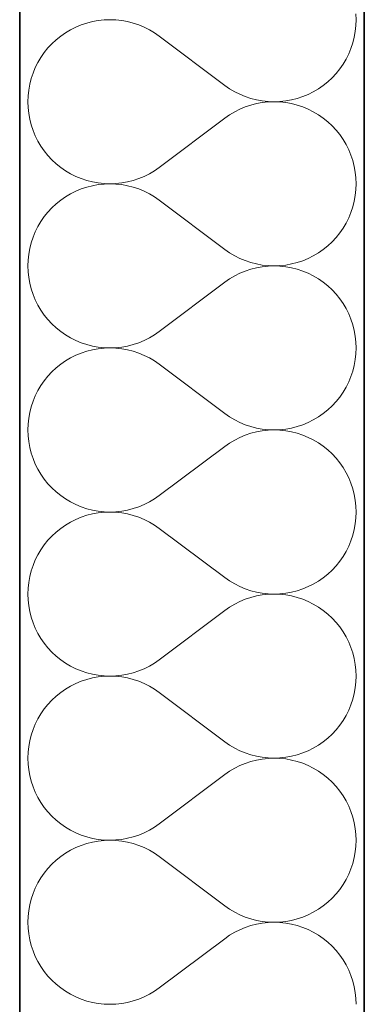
# Model space of a CAD drawing. Header units: millimetres. Extents: x -34676 to 172266, y 39940 to 476087.
# Tile 72 of 256: x 20168 to 20328, y 286065 to 286522. Entities that reach past the tile are written whole.
import ezdxf

# ---------------------------------------------------------------- set-up
doc = ezdxf.new("R2010")
doc.units = ezdxf.units.MM
doc.header["$MEASUREMENT"] = 0
for name, color, linetype in [('#podkład', 252, 'Continuous'), ('- A - ocieplenie', 7, 'Continuous'), ('Konstrukcja - Stropy', 7, 'Continuous')]:
    doc.layers.add(name, color=color, linetype=linetype)

# ---------------------------------------------------------------- blocks, each defined once
blk = doc.blocks.new('UHYGFFFF')
at = {"layer": '- A - ocieplenie', "color": 252, "linetype": 'Continuous', "lineweight": 35, "ltscale": 100}
for p, q in [((19777.48, 396062.63), (19777.47, 388486.86)), ((19937.47, 388486.86), (19937.48, 396062.63))]:
    blk.add_line(p, q, dxfattribs=at)
at = {"layer": '- A - ocieplenie', "color": 252, "linetype": 'Continuous', "lineweight": 13, "ltscale": 100}
for p, q in [((19933.67, 392661.66), (19933.57, 392664.38)), ((19806.09, 392659.26), (19803.57, 392658.22)), ((19808.67, 392660.12), (19806.09, 392659.26)), ((19811.3, 392660.79), (19808.67, 392660.12)), ((19813.98, 392661.27), (19811.3, 392660.79)), ((19816.69, 392661.56), (19813.98, 392661.27)), ((19819.41, 392661.66), (19816.69, 392661.56)), ((19822.12, 392661.56), (19819.41, 392661.66)), ((19824.83, 392661.27), (19822.12, 392661.56)), ((19827.51, 392660.78), (19824.83, 392661.27)), ((19830.14, 392660.11), (19827.51, 392660.78)), ((19832.72, 392659.25), (19830.14, 392660.11)), ((19835.23, 392658.2), (19832.72, 392659.25)), ((19933.28, 392656.24), (19933.57, 392658.94)), ((19933.57, 392658.94), (19933.67, 392661.66)), ((19796.56, 392654.07), (19794.44, 392652.36)), ((19798.8, 392655.62), (19796.56, 392654.07)), ((19801.14, 392657.01), (19798.8, 392655.62)), ((19803.57, 392658.22), (19801.14, 392657.01)), ((19837.67, 392656.98), (19835.23, 392658.2)), ((19840.01, 392655.59), (19837.67, 392656.98)), ((19842.24, 392654.04), (19840.01, 392655.59)), ((19872.71, 392631.18), (19842.24, 392654.04)), ((19932.8, 392653.56), (19933.28, 392656.24)), ((19792.45, 392650.51), (19790.6, 392648.52)), ((19794.44, 392652.36), (19792.45, 392650.51)), ((19931.26, 392648.34), (19932.12, 392650.92)), ((19932.12, 392650.92), (19932.8, 392653.56)), ((19788.89, 392646.4), (19787.34, 392644.17)), ((19790.6, 392648.52), (19788.89, 392646.4)), ((19929, 392643.39), (19930.22, 392645.83)), ((19930.22, 392645.83), (19931.26, 392648.34)), ((19785.95, 392641.83), (19784.73, 392639.4)), ((19787.34, 392644.17), (19785.95, 392641.83)), ((19926.06, 392638.82), (19927.61, 392641.06)), ((19927.61, 392641.06), (19929, 392643.39)), ((19783.69, 392636.88), (19782.83, 392634.3)), ((19784.73, 392639.4), (19783.69, 392636.88)), ((19922.5, 392634.71), (19924.36, 392636.7)), ((19924.36, 392636.7), (19926.06, 392638.82)), ((19782.16, 392631.66), (19781.67, 392628.99)), ((19782.83, 392634.3), (19782.16, 392631.66)), ((19872.71, 392631.18), (19874.95, 392629.63)), ((19916.15, 392629.6), (19918.39, 392631.15)), ((19918.39, 392631.15), (19920.51, 392632.86)), ((19920.51, 392632.86), (19922.5, 392634.71)), ((19781.67, 392628.99), (19781.38, 392626.28)), ((19874.95, 392629.63), (19877.29, 392628.24)), ((19877.29, 392628.24), (19879.72, 392627.02)), ((19879.72, 392627.02), (19882.23, 392625.98)), ((19908.87, 392625.96), (19911.38, 392627)), ((19911.38, 392627), (19913.81, 392628.22)), ((19913.81, 392628.22), (19916.15, 392629.6)), ((19781.38, 392626.28), (19781.29, 392623.56)), ((19781.29, 392623.56), (19781.38, 392620.84)), ((19882.23, 392625.98), (19884.81, 392625.11)), ((19884.81, 392622.01), (19882.23, 392621.15)), ((19884.81, 392625.11), (19887.45, 392624.44)), ((19887.45, 392622.69), (19884.81, 392622.01)), ((19887.45, 392624.44), (19890.12, 392623.96)), ((19890.12, 392623.17), (19887.45, 392622.69)), ((19890.12, 392623.96), (19892.83, 392623.66)), ((19892.83, 392623.46), (19890.12, 392623.17)), ((19892.83, 392623.66), (19895.55, 392623.56)), ((19895.55, 392623.56), (19892.83, 392623.46)), ((19895.55, 392623.56), (19898.27, 392623.66)), ((19898.27, 392623.47), (19895.55, 392623.56)), ((19898.27, 392623.66), (19900.97, 392623.95)), ((19900.97, 392623.18), (19898.27, 392623.47)), ((19900.97, 392623.95), (19903.65, 392624.43)), ((19903.65, 392622.7), (19900.97, 392623.18)), ((19903.65, 392624.43), (19906.29, 392625.1)), ((19906.29, 392622.03), (19903.65, 392622.7)), ((19906.29, 392625.1), (19908.87, 392625.96)), ((19908.87, 392621.17), (19906.29, 392622.03)), ((19781.38, 392620.84), (19781.67, 392618.14)), ((19781.67, 392618.14), (19782.16, 392615.46)), ((19874.95, 392617.5), (19872.71, 392615.94)), ((19877.29, 392618.89), (19874.95, 392617.5)), ((19879.72, 392620.11), (19877.29, 392618.89)), ((19882.23, 392621.15), (19879.72, 392620.11)), ((19911.38, 392620.13), (19908.87, 392621.17)), ((19913.81, 392618.91), (19911.38, 392620.13)), ((19916.15, 392617.52), (19913.81, 392618.91)), ((19918.39, 392615.97), (19916.15, 392617.52)), ((19782.16, 392615.46), (19782.83, 392612.83)), ((19782.83, 392612.83), (19783.69, 392610.25)), ((19872.71, 392615.94), (19842.24, 392593.09)), ((19920.51, 392614.27), (19918.39, 392615.97)), ((19922.5, 392612.41), (19920.51, 392614.27)), ((19783.69, 392610.25), (19784.73, 392607.73)), ((19924.36, 392610.42), (19922.5, 392612.41)), ((19926.06, 392608.31), (19924.36, 392610.42)), ((19927.61, 392606.07), (19926.06, 392608.31)), ((19784.73, 392607.73), (19785.95, 392605.3)), ((19785.95, 392605.3), (19787.34, 392602.96)), ((19929, 392603.73), (19927.61, 392606.07)), ((19930.22, 392601.3), (19929, 392603.73)), ((19787.34, 392602.96), (19788.89, 392600.73)), ((19788.89, 392600.73), (19790.6, 392598.61)), ((19931.26, 392598.79), (19930.22, 392601.3)), ((19790.6, 392598.61), (19792.45, 392596.62)), ((19792.45, 392596.62), (19794.44, 392594.76)), ((19794.44, 392594.76), (19796.56, 392593.06)), ((19932.12, 392596.21), (19931.26, 392598.79)), ((19932.8, 392593.57), (19932.12, 392596.21)), ((19796.56, 392593.06), (19798.8, 392591.51)), ((19798.8, 392591.51), (19801.14, 392590.12)), ((19801.14, 392590.12), (19803.57, 392588.9)), ((19835.23, 392588.92), (19837.67, 392590.14)), ((19837.67, 392590.14), (19840.01, 392591.53)), ((19840.01, 392591.53), (19842.24, 392593.09)), ((19933.28, 392590.89), (19932.8, 392593.57)), ((19933.57, 392588.19), (19933.28, 392590.89)), ((19803.57, 392588.9), (19806.09, 392587.86)), ((19806.09, 392587.86), (19808.67, 392587.01)), ((19808.67, 392587.01), (19811.3, 392586.33)), ((19811.3, 392586.33), (19813.98, 392585.85)), ((19813.98, 392585.85), (19816.69, 392585.56)), ((19816.69, 392585.37), (19813.98, 392585.08)), ((19816.69, 392585.56), (19819.41, 392585.47)), ((19819.41, 392585.47), (19816.69, 392585.37)), ((19819.41, 392585.47), (19822.12, 392585.57)), ((19822.12, 392585.37), (19819.41, 392585.47)), ((19822.12, 392585.57), (19824.83, 392585.86)), ((19824.83, 392585.08), (19822.12, 392585.37)), ((19824.83, 392585.86), (19827.51, 392586.34)), ((19827.51, 392586.34), (19830.14, 392587.02)), ((19830.14, 392587.02), (19832.72, 392587.88)), ((19832.72, 392587.88), (19835.23, 392588.92)), ((19933.67, 392585.47), (19933.57, 392588.19)), ((19933.57, 392582.75), (19933.67, 392585.47)), ((19801.14, 392580.82), (19798.8, 392579.43)), ((19803.57, 392582.03), (19801.14, 392580.82)), ((19806.09, 392583.07), (19803.57, 392582.03)), ((19808.67, 392583.93), (19806.09, 392583.07)), ((19811.3, 392584.6), (19808.67, 392583.93)), ((19813.98, 392585.08), (19811.3, 392584.6)), ((19827.51, 392584.59), (19824.83, 392585.08)), ((19830.14, 392583.92), (19827.51, 392584.59)), ((19832.72, 392583.06), (19830.14, 392583.92)), ((19835.23, 392582.01), (19832.72, 392583.06)), ((19837.67, 392580.79), (19835.23, 392582.01)), ((19840.01, 392579.4), (19837.67, 392580.79)), ((19933.28, 392580.04), (19933.57, 392582.75)), ((19794.44, 392576.17), (19792.45, 392574.32)), ((19796.56, 392577.88), (19794.44, 392576.17)), ((19798.8, 392579.43), (19796.56, 392577.88)), ((19842.24, 392577.85), (19840.01, 392579.4)), ((19872.71, 392554.99), (19842.24, 392577.85)), ((19932.12, 392574.73), (19932.8, 392577.37)), ((19932.8, 392577.37), (19933.28, 392580.04)), ((19790.6, 392572.33), (19788.89, 392570.21)), ((19792.45, 392574.32), (19790.6, 392572.33)), ((19930.22, 392569.64), (19931.26, 392572.15)), ((19931.26, 392572.15), (19932.12, 392574.73)), ((19787.34, 392567.98), (19785.95, 392565.64)), ((19788.89, 392570.21), (19787.34, 392567.98)), ((19927.61, 392564.87), (19929, 392567.2)), ((19929, 392567.2), (19930.22, 392569.64)), ((19784.73, 392563.2), (19783.69, 392560.69)), ((19785.95, 392565.64), (19784.73, 392563.2)), ((19924.36, 392560.51), (19926.06, 392562.63)), ((19926.06, 392562.63), (19927.61, 392564.87)), ((19782.83, 392558.11), (19782.16, 392555.47)), ((19783.69, 392560.69), (19782.83, 392558.11)), ((19920.51, 392556.67), (19922.5, 392558.52)), ((19922.5, 392558.52), (19924.36, 392560.51)), ((19782.16, 392555.47), (19781.67, 392552.8)), ((19872.71, 392554.99), (19874.95, 392553.44)), ((19874.95, 392553.44), (19877.29, 392552.05)), ((19913.81, 392552.02), (19916.15, 392553.41)), ((19916.15, 392553.41), (19918.39, 392554.96)), ((19918.39, 392554.96), (19920.51, 392556.67)), ((19781.38, 392550.09), (19781.29, 392547.37)), ((19781.67, 392552.8), (19781.38, 392550.09)), ((19877.29, 392552.05), (19879.72, 392550.83)), ((19879.72, 392550.83), (19882.23, 392549.79)), ((19882.23, 392549.79), (19884.81, 392548.92)), ((19884.81, 392548.92), (19887.45, 392548.25)), ((19903.65, 392548.24), (19906.29, 392548.91)), ((19906.29, 392548.91), (19908.87, 392549.77)), ((19908.87, 392549.77), (19911.38, 392550.81)), ((19911.38, 392550.81), (19913.81, 392552.02)), ((19781.29, 392547.37), (19781.38, 392544.65)), ((19781.38, 392544.65), (19781.67, 392541.95)), ((19882.23, 392544.96), (19879.72, 392543.92)), ((19884.81, 392545.82), (19882.23, 392544.96)), ((19887.45, 392546.5), (19884.81, 392545.82)), ((19887.45, 392548.25), (19890.12, 392547.76)), ((19890.12, 392546.98), (19887.45, 392546.5)), ((19890.12, 392547.76), (19892.83, 392547.47)), ((19892.83, 392547.27), (19890.12, 392546.98)), ((19892.83, 392547.47), (19895.55, 392547.37)), ((19895.55, 392547.37), (19892.83, 392547.27)), ((19895.55, 392547.37), (19898.27, 392547.47)), ((19898.27, 392547.28), (19895.55, 392547.37)), ((19898.27, 392547.47), (19900.97, 392547.76)), ((19900.97, 392546.99), (19898.27, 392547.28)), ((19900.97, 392547.76), (19903.65, 392548.24)), ((19903.65, 392546.51), (19900.97, 392546.99)), ((19906.29, 392545.84), (19903.65, 392546.51)), ((19908.87, 392544.98), (19906.29, 392545.84)), ((19911.38, 392543.94), (19908.87, 392544.98)), ((19781.67, 392541.95), (19782.16, 392539.27)), ((19872.71, 392539.75), (19842.24, 392516.9)), ((19874.95, 392541.31), (19872.71, 392539.75)), ((19877.29, 392542.7), (19874.95, 392541.31)), ((19879.72, 392543.92), (19877.29, 392542.7)), ((19913.81, 392542.72), (19911.38, 392543.94)), ((19916.15, 392541.33), (19913.81, 392542.72)), ((19918.39, 392539.78), (19916.15, 392541.33)), ((19920.51, 392538.08), (19918.39, 392539.78)), ((19782.16, 392539.27), (19782.83, 392536.64)), ((19782.83, 392536.64), (19783.69, 392534.06)), ((19922.5, 392536.22), (19920.51, 392538.08)), ((19924.36, 392534.23), (19922.5, 392536.22)), ((19783.69, 392534.06), (19784.73, 392531.54)), ((19784.73, 392531.54), (19785.95, 392529.11)), ((19926.06, 392532.12), (19924.36, 392534.23)), ((19927.61, 392529.88), (19926.06, 392532.12)), ((19785.95, 392529.11), (19787.34, 392526.77)), ((19787.34, 392526.77), (19788.89, 392524.54)), ((19929, 392527.54), (19927.61, 392529.88)), ((19930.22, 392525.11), (19929, 392527.54)), ((19788.89, 392524.54), (19790.6, 392522.42)), ((19790.6, 392522.42), (19792.45, 392520.43)), ((19931.26, 392522.6), (19930.22, 392525.11)), ((19932.12, 392520.01), (19931.26, 392522.6)), ((19792.45, 392520.43), (19794.44, 392518.57)), ((19794.44, 392518.57), (19796.56, 392516.87)), ((19796.56, 392516.87), (19798.8, 392515.32)), ((19840.01, 392515.34), (19842.24, 392516.9)), ((19932.8, 392517.38), (19932.12, 392520.01)), ((19933.28, 392514.7), (19932.8, 392517.38)), ((19798.8, 392515.32), (19801.14, 392513.93)), ((19801.14, 392513.93), (19803.57, 392512.71)), ((19803.57, 392512.71), (19806.09, 392511.67)), ((19832.72, 392511.69), (19835.23, 392512.73)), ((19835.23, 392512.73), (19837.67, 392513.95)), ((19837.67, 392513.95), (19840.01, 392515.34)), ((19933.57, 392512), (19933.28, 392514.7)), ((19806.09, 392511.67), (19808.67, 392510.82)), ((19808.67, 392507.74), (19806.09, 392506.88)), ((19808.67, 392510.82), (19811.3, 392510.14)), ((19811.3, 392508.41), (19808.67, 392507.74)), ((19811.3, 392510.14), (19813.98, 392509.66)), ((19813.98, 392508.89), (19811.3, 392508.41)), ((19813.98, 392509.66), (19816.69, 392509.37)), ((19816.69, 392509.18), (19813.98, 392508.89)), ((19816.69, 392509.37), (19819.41, 392509.28)), ((19819.41, 392509.28), (19816.69, 392509.18)), ((19819.41, 392509.28), (19822.12, 392509.38)), ((19822.12, 392509.18), (19819.41, 392509.28)), ((19822.12, 392509.38), (19824.83, 392509.67)), ((19824.83, 392508.89), (19822.12, 392509.18)), ((19824.83, 392509.67), (19827.51, 392510.15)), ((19827.51, 392508.4), (19824.83, 392508.89)), ((19827.51, 392510.15), (19830.14, 392510.83)), ((19830.14, 392507.73), (19827.51, 392508.4)), ((19830.14, 392510.83), (19832.72, 392511.69)), ((19832.72, 392506.87), (19830.14, 392507.73)), ((19933.67, 392509.28), (19933.57, 392512)), ((19933.57, 392506.56), (19933.67, 392509.28)), ((19798.8, 392503.24), (19796.56, 392501.69)), ((19801.14, 392504.63), (19798.8, 392503.24)), ((19803.57, 392505.84), (19801.14, 392504.63)), ((19806.09, 392506.88), (19803.57, 392505.84)), ((19835.23, 392505.82), (19832.72, 392506.87)), ((19837.67, 392504.6), (19835.23, 392505.82)), ((19840.01, 392503.21), (19837.67, 392504.6)), ((19842.24, 392501.66), (19840.01, 392503.21)), ((19932.8, 392501.18), (19933.28, 392503.85)), ((19933.28, 392503.85), (19933.57, 392506.56)), ((19794.44, 392499.98), (19792.45, 392498.13)), ((19796.56, 392501.69), (19794.44, 392499.98)), ((19872.71, 392478.8), (19842.24, 392501.66)), ((19931.26, 392495.96), (19932.12, 392498.54)), ((19932.12, 392498.54), (19932.8, 392501.18)), ((19788.89, 392494.02), (19787.34, 392491.79)), ((19790.6, 392496.14), (19788.89, 392494.02)), ((19792.45, 392498.13), (19790.6, 392496.14)), ((19930.22, 392493.45), (19931.26, 392495.96)), ((19785.95, 392489.45), (19784.73, 392487.01)), ((19787.34, 392491.79), (19785.95, 392489.45)), ((19927.61, 392488.67), (19929, 392491.01)), ((19929, 392491.01), (19930.22, 392493.45)), ((19784.73, 392487.01), (19783.69, 392484.5)), ((19924.36, 392484.32), (19926.06, 392486.44)), ((19926.06, 392486.44), (19927.61, 392488.67)), ((19782.83, 392481.92), (19782.16, 392479.28)), ((19783.69, 392484.5), (19782.83, 392481.92)), ((19918.39, 392478.77), (19920.51, 392480.48)), ((19920.51, 392480.48), (19922.5, 392482.33)), ((19922.5, 392482.33), (19924.36, 392484.32)), ((19781.67, 392476.61), (19781.38, 392473.9)), ((19782.16, 392479.28), (19781.67, 392476.61)), ((19872.71, 392478.8), (19874.95, 392477.25)), ((19874.95, 392477.25), (19877.29, 392475.86)), ((19877.29, 392475.86), (19879.72, 392474.64)), ((19911.38, 392474.62), (19913.81, 392475.83)), ((19913.81, 392475.83), (19916.15, 392477.22)), ((19916.15, 392477.22), (19918.39, 392478.77)), ((19781.38, 392473.9), (19781.29, 392471.18)), ((19781.29, 392471.18), (19781.38, 392468.46)), ((19879.72, 392474.64), (19882.23, 392473.6)), ((19882.23, 392473.6), (19884.81, 392472.73)), ((19884.81, 392472.73), (19887.45, 392472.06)), ((19887.45, 392472.06), (19890.12, 392471.57)), ((19890.12, 392471.57), (19892.83, 392471.28)), ((19892.83, 392471.08), (19890.12, 392470.79)), ((19892.83, 392471.28), (19895.55, 392471.18)), ((19895.55, 392471.18), (19892.83, 392471.08)), ((19895.55, 392471.18), (19898.27, 392471.28)), ((19898.27, 392471.09), (19895.55, 392471.18)), ((19898.27, 392471.28), (19900.97, 392471.57)), ((19900.97, 392470.8), (19898.27, 392471.09)), ((19900.97, 392471.57), (19903.65, 392472.05)), ((19903.65, 392472.05), (19906.29, 392472.72)), ((19906.29, 392472.72), (19908.87, 392473.58)), ((19908.87, 392473.58), (19911.38, 392474.62)), ((19781.38, 392468.46), (19781.67, 392465.76)), ((19877.29, 392466.51), (19874.95, 392465.12)), ((19879.72, 392467.73), (19877.29, 392466.51)), ((19882.23, 392468.77), (19879.72, 392467.73)), ((19884.81, 392469.63), (19882.23, 392468.77)), ((19887.45, 392470.31), (19884.81, 392469.63)), ((19890.12, 392470.79), (19887.45, 392470.31)), ((19903.65, 392470.32), (19900.97, 392470.8)), ((19906.29, 392469.65), (19903.65, 392470.32)), ((19908.87, 392468.79), (19906.29, 392469.65)), ((19911.38, 392467.75), (19908.87, 392468.79)), ((19913.81, 392466.53), (19911.38, 392467.75)), ((19916.15, 392465.14), (19913.81, 392466.53)), ((19781.67, 392465.76), (19782.16, 392463.08)), ((19782.16, 392463.08), (19782.83, 392460.45)), ((19872.71, 392463.56), (19842.24, 392440.71)), ((19874.95, 392465.12), (19872.71, 392463.56)), ((19918.39, 392463.59), (19916.15, 392465.14)), ((19920.51, 392461.89), (19918.39, 392463.59)), ((19922.5, 392460.03), (19920.51, 392461.89)), ((19782.83, 392460.45), (19783.69, 392457.86)), ((19783.69, 392457.86), (19784.73, 392455.35)), ((19924.36, 392458.04), (19922.5, 392460.03)), ((19926.06, 392455.92), (19924.36, 392458.04)), ((19784.73, 392455.35), (19785.95, 392452.92)), ((19785.95, 392452.92), (19787.34, 392450.58)), ((19927.61, 392453.69), (19926.06, 392455.92)), ((19929, 392451.35), (19927.61, 392453.69)), ((19787.34, 392450.58), (19788.89, 392448.35)), ((19788.89, 392448.35), (19790.6, 392446.23)), ((19930.22, 392448.92), (19929, 392451.35)), ((19931.26, 392446.41), (19930.22, 392448.92)), ((19790.6, 392446.23), (19792.45, 392444.24)), ((19792.45, 392444.24), (19794.44, 392442.38)), ((19932.12, 392443.82), (19931.26, 392446.41)), ((19932.8, 392441.19), (19932.12, 392443.82)), ((19794.44, 392442.38), (19796.56, 392440.68)), ((19796.56, 392440.68), (19798.8, 392439.13)), ((19798.8, 392439.13), (19801.14, 392437.74)), ((19837.67, 392437.76), (19840.01, 392439.15)), ((19840.01, 392439.15), (19842.24, 392440.71)), ((19933.28, 392438.51), (19932.8, 392441.19)), ((19801.14, 392437.74), (19803.57, 392436.52)), ((19803.57, 392436.52), (19806.09, 392435.48)), ((19806.09, 392435.48), (19808.67, 392434.62)), ((19808.67, 392434.62), (19811.3, 392433.95)), ((19827.51, 392433.96), (19830.14, 392434.64)), ((19830.14, 392434.64), (19832.72, 392435.5)), ((19832.72, 392435.5), (19835.23, 392436.54)), ((19835.23, 392436.54), (19837.67, 392437.76)), ((19933.57, 392435.81), (19933.28, 392438.51)), ((19933.67, 392433.09), (19933.57, 392435.81)), ((19806.09, 392430.69), (19803.57, 392429.65)), ((19808.67, 392431.55), (19806.09, 392430.69)), ((19811.3, 392432.22), (19808.67, 392431.55)), ((19811.3, 392433.95), (19813.98, 392433.47)), ((19813.98, 392432.7), (19811.3, 392432.22)), ((19813.98, 392433.47), (19816.69, 392433.18)), ((19816.69, 392432.99), (19813.98, 392432.7)), ((19816.69, 392433.18), (19819.41, 392433.09)), ((19819.41, 392433.09), (19816.69, 392432.99)), ((19819.41, 392433.09), (19822.12, 392433.19)), ((19822.12, 392432.99), (19819.41, 392433.09)), ((19822.12, 392433.19), (19824.83, 392433.48)), ((19824.83, 392432.7), (19822.12, 392432.99)), ((19824.83, 392433.48), (19827.51, 392433.96)), ((19827.51, 392432.21), (19824.83, 392432.7)), ((19830.14, 392431.54), (19827.51, 392432.21)), ((19832.72, 392430.68), (19830.14, 392431.54)), ((19835.23, 392429.63), (19832.72, 392430.68)), ((19933.28, 392427.66), (19933.57, 392430.37)), ((19933.57, 392430.37), (19933.67, 392433.09)), ((19796.56, 392425.5), (19794.44, 392423.79)), ((19798.8, 392427.05), (19796.56, 392425.5)), ((19801.14, 392428.44), (19798.8, 392427.05)), ((19803.57, 392429.65), (19801.14, 392428.44)), ((19837.67, 392428.41), (19835.23, 392429.63)), ((19840.01, 392427.02), (19837.67, 392428.41)), ((19842.24, 392425.47), (19840.01, 392427.02)), ((19872.71, 392402.61), (19842.24, 392425.47)), ((19932.8, 392424.99), (19933.28, 392427.66)), ((19792.45, 392421.94), (19790.6, 392419.95)), ((19794.44, 392423.79), (19792.45, 392421.94)), ((19931.26, 392419.77), (19932.12, 392422.35)), ((19932.12, 392422.35), (19932.8, 392424.99)), ((19788.89, 392417.83), (19787.34, 392415.6)), ((19790.6, 392419.95), (19788.89, 392417.83)), ((19929, 392414.82), (19930.22, 392417.26)), ((19930.22, 392417.26), (19931.26, 392419.77)), ((19785.95, 392413.26), (19784.73, 392410.82)), ((19787.34, 392415.6), (19785.95, 392413.26)), ((19926.06, 392410.25), (19927.61, 392412.48)), ((19927.61, 392412.48), (19929, 392414.82)), ((19783.69, 392408.31), (19782.83, 392405.73)), ((19784.73, 392410.82), (19783.69, 392408.31)), ((19922.5, 392406.14), (19924.36, 392408.13)), ((19924.36, 392408.13), (19926.06, 392410.25)), ((19782.16, 392403.09), (19781.67, 392400.42)), ((19782.83, 392405.73), (19782.16, 392403.09)), ((19872.71, 392402.61), (19874.95, 392401.06)), ((19916.15, 392401.03), (19918.39, 392402.58)), ((19918.39, 392402.58), (19920.51, 392404.29)), ((19920.51, 392404.29), (19922.5, 392406.14)), ((19781.67, 392400.42), (19781.38, 392397.71)), ((19874.95, 392401.06), (19877.29, 392399.67)), ((19877.29, 392399.67), (19879.72, 392398.45)), ((19879.72, 392398.45), (19882.23, 392397.4)), ((19908.87, 392397.39), (19911.38, 392398.43)), ((19911.38, 392398.43), (19913.81, 392399.64)), ((19913.81, 392399.64), (19916.15, 392401.03)), ((19781.38, 392397.71), (19781.29, 392394.99)), ((19781.29, 392394.99), (19781.38, 392392.27)), ((19882.23, 392397.4), (19884.81, 392396.54)), ((19884.81, 392393.44), (19882.23, 392392.58)), ((19884.81, 392396.54), (19887.45, 392395.87)), ((19887.45, 392394.12), (19884.81, 392393.44)), ((19887.45, 392395.87), (19890.12, 392395.38)), ((19890.12, 392394.6), (19887.45, 392394.12)), ((19890.12, 392395.38), (19892.83, 392395.09)), ((19892.83, 392394.89), (19890.12, 392394.6)), ((19892.83, 392395.09), (19895.55, 392394.99)), ((19895.55, 392394.99), (19892.83, 392394.89)), ((19895.55, 392394.99), (19898.27, 392395.09)), ((19898.27, 392394.9), (19895.55, 392394.99)), ((19898.27, 392395.09), (19900.97, 392395.38)), ((19900.97, 392394.61), (19898.27, 392394.9)), ((19900.97, 392395.38), (19903.65, 392395.86)), ((19903.65, 392394.13), (19900.97, 392394.61)), ((19903.65, 392395.86), (19906.29, 392396.53)), ((19906.29, 392393.45), (19903.65, 392394.13)), ((19906.29, 392396.53), (19908.87, 392397.39)), ((19908.87, 392392.6), (19906.29, 392393.45)), ((19781.38, 392392.27), (19781.67, 392389.57)), ((19781.67, 392389.57), (19782.16, 392386.89)), ((19874.95, 392388.93), (19872.71, 392387.37)), ((19877.29, 392390.32), (19874.95, 392388.93)), ((19879.72, 392391.54), (19877.29, 392390.32)), ((19882.23, 392392.58), (19879.72, 392391.54)), ((19911.38, 392391.56), (19908.87, 392392.6)), ((19913.81, 392390.34), (19911.38, 392391.56)), ((19916.15, 392388.95), (19913.81, 392390.34)), ((19918.39, 392387.4), (19916.15, 392388.95)), ((19782.16, 392386.89), (19782.83, 392384.26)), ((19782.83, 392384.26), (19783.69, 392381.67)), ((19872.71, 392387.37), (19842.24, 392364.52)), ((19920.51, 392385.7), (19918.39, 392387.4)), ((19922.5, 392383.84), (19920.51, 392385.7)), ((19783.69, 392381.67), (19784.73, 392379.16)), ((19924.36, 392381.85), (19922.5, 392383.84)), ((19926.06, 392379.73), (19924.36, 392381.85)), ((19927.61, 392377.5), (19926.06, 392379.73)), ((19784.73, 392379.16), (19785.95, 392376.73)), ((19785.95, 392376.73), (19787.34, 392374.39)), ((19929, 392375.16), (19927.61, 392377.5)), ((19930.22, 392372.73), (19929, 392375.16)), ((19787.34, 392374.39), (19788.89, 392372.15)), ((19788.89, 392372.15), (19790.6, 392370.04)), ((19931.26, 392370.22), (19930.22, 392372.73)), ((19790.6, 392370.04), (19792.45, 392368.05)), ((19792.45, 392368.05), (19794.44, 392366.19)), ((19794.44, 392366.19), (19796.56, 392364.49)), ((19932.12, 392367.63), (19931.26, 392370.22)), ((19932.8, 392365), (19932.12, 392367.63)), ((19796.56, 392364.49), (19798.8, 392362.94)), ((19798.8, 392362.94), (19801.14, 392361.55)), ((19801.14, 392361.55), (19803.57, 392360.33)), ((19835.23, 392360.35), (19837.67, 392361.57)), ((19837.67, 392361.57), (19840.01, 392362.96)), ((19840.01, 392362.96), (19842.24, 392364.52)), ((19933.28, 392362.32), (19932.8, 392365)), ((19933.57, 392359.62), (19933.28, 392362.32)), ((19803.57, 392360.33), (19806.09, 392359.29)), ((19806.09, 392359.29), (19808.67, 392358.43)), ((19808.67, 392358.43), (19811.3, 392357.76)), ((19811.3, 392357.76), (19813.98, 392357.28)), ((19813.98, 392357.28), (19816.69, 392356.99)), ((19816.69, 392356.8), (19813.98, 392356.51)), ((19816.69, 392356.99), (19819.41, 392356.9)), ((19819.41, 392356.9), (19816.69, 392356.8)), ((19819.41, 392356.9), (19822.12, 392357)), ((19822.12, 392356.8), (19819.41, 392356.9)), ((19822.12, 392357), (19824.83, 392357.29)), ((19824.83, 392356.51), (19822.12, 392356.8)), ((19824.83, 392357.29), (19827.51, 392357.77)), ((19827.51, 392357.77), (19830.14, 392358.45)), ((19830.14, 392358.45), (19832.72, 392359.31)), ((19832.72, 392359.31), (19835.23, 392360.35)), ((19933.67, 392356.9), (19933.57, 392359.62)), ((19933.57, 392354.18), (19933.67, 392356.9)), ((19801.14, 392352.25), (19798.8, 392350.86)), ((19803.57, 392353.46), (19801.14, 392352.25)), ((19806.09, 392354.5), (19803.57, 392353.46)), ((19808.67, 392355.36), (19806.09, 392354.5)), ((19811.3, 392356.03), (19808.67, 392355.36)), ((19813.98, 392356.51), (19811.3, 392356.03)), ((19827.51, 392356.02), (19824.83, 392356.51)), ((19830.14, 392355.35), (19827.51, 392356.02)), ((19832.72, 392354.48), (19830.14, 392355.35)), ((19835.23, 392353.44), (19832.72, 392354.48)), ((19837.67, 392352.22), (19835.23, 392353.44)), ((19840.01, 392350.83), (19837.67, 392352.22)), ((19933.28, 392351.47), (19933.57, 392354.18)), ((19794.44, 392347.6), (19792.45, 392345.75)), ((19796.56, 392349.31), (19794.44, 392347.6)), ((19798.8, 392350.86), (19796.56, 392349.31)), ((19842.24, 392349.28), (19840.01, 392350.83)), ((19872.71, 392326.42), (19842.24, 392349.28)), ((19932.12, 392346.16), (19932.8, 392348.8)), ((19932.8, 392348.8), (19933.28, 392351.47)), ((19790.6, 392343.76), (19788.89, 392341.64)), ((19792.45, 392345.75), (19790.6, 392343.76)), ((19930.22, 392341.07), (19931.26, 392343.58)), ((19931.26, 392343.58), (19932.12, 392346.16)), ((19787.34, 392339.41), (19785.95, 392337.07)), ((19788.89, 392341.64), (19787.34, 392339.41)), ((19927.61, 392336.29), (19929, 392338.63)), ((19929, 392338.63), (19930.22, 392341.07)), ((19784.73, 392334.63), (19783.69, 392332.12)), ((19785.95, 392337.07), (19784.73, 392334.63)), ((19924.36, 392331.94), (19926.06, 392334.06)), ((19926.06, 392334.06), (19927.61, 392336.29)), ((19782.83, 392329.54), (19782.16, 392326.9)), ((19783.69, 392332.12), (19782.83, 392329.54)), ((19920.51, 392328.1), (19922.5, 392329.95)), ((19922.5, 392329.95), (19924.36, 392331.94)), ((19782.16, 392326.9), (19781.67, 392324.23)), ((19872.71, 392326.42), (19874.95, 392324.87)), ((19874.95, 392324.87), (19877.29, 392323.48)), ((19913.81, 392323.45), (19916.15, 392324.84)), ((19916.15, 392324.84), (19918.39, 392326.39)), ((19918.39, 392326.39), (19920.51, 392328.1)), ((19781.38, 392321.52), (19781.29, 392318.8)), ((19781.67, 392324.23), (19781.38, 392321.52)), ((19877.29, 392323.48), (19879.72, 392322.26)), ((19879.72, 392322.26), (19882.23, 392321.21)), ((19882.23, 392321.21), (19884.81, 392320.35)), ((19884.81, 392320.35), (19887.45, 392319.68)), ((19903.65, 392319.67), (19906.29, 392320.34)), ((19906.29, 392320.34), (19908.87, 392321.2)), ((19908.87, 392321.2), (19911.38, 392322.24)), ((19911.38, 392322.24), (19913.81, 392323.45)), ((19781.29, 392318.8), (19781.38, 392316.08)), ((19781.38, 392316.08), (19781.67, 392313.38)), ((19882.23, 392316.39), (19879.72, 392315.35)), ((19884.81, 392317.25), (19882.23, 392316.39)), ((19887.45, 392317.93), (19884.81, 392317.25)), ((19887.45, 392319.68), (19890.12, 392319.19)), ((19890.12, 392318.41), (19887.45, 392317.93)), ((19890.12, 392319.19), (19892.83, 392318.9)), ((19892.83, 392318.7), (19890.12, 392318.41)), ((19892.83, 392318.9), (19895.55, 392318.8)), ((19895.55, 392318.8), (19892.83, 392318.7)), ((19895.55, 392318.8), (19898.27, 392318.9)), ((19898.27, 392318.71), (19895.55, 392318.8)), ((19898.27, 392318.9), (19900.97, 392319.19)), ((19900.97, 392318.42), (19898.27, 392318.71)), ((19900.97, 392319.19), (19903.65, 392319.67)), ((19903.65, 392317.94), (19900.97, 392318.42)), ((19906.29, 392317.26), (19903.65, 392317.94)), ((19908.87, 392316.41), (19906.29, 392317.26)), ((19911.38, 392315.37), (19908.87, 392316.41)), ((19781.67, 392313.38), (19782.16, 392310.7)), ((19872.71, 392311.18), (19842.24, 392288.33)), ((19874.95, 392312.74), (19872.71, 392311.18)), ((19877.29, 392314.13), (19874.95, 392312.74)), ((19879.72, 392315.35), (19877.29, 392314.13)), ((19913.81, 392314.15), (19911.38, 392315.37)), ((19916.15, 392312.76), (19913.81, 392314.15)), ((19918.39, 392311.21), (19916.15, 392312.76)), ((19920.51, 392309.51), (19918.39, 392311.21)), ((19782.16, 392310.7), (19782.83, 392308.06)), ((19782.83, 392308.06), (19783.69, 392305.48)), ((19922.5, 392307.65), (19920.51, 392309.51)), ((19924.36, 392305.66), (19922.5, 392307.65)), ((19783.69, 392305.48), (19784.73, 392302.97)), ((19784.73, 392302.97), (19785.95, 392300.54)), ((19926.06, 392303.54), (19924.36, 392305.66)), ((19927.61, 392301.31), (19926.06, 392303.54)), ((19785.95, 392300.54), (19787.34, 392298.2)), ((19787.34, 392298.2), (19788.89, 392295.96)), ((19929, 392298.97), (19927.61, 392301.31)), ((19930.22, 392296.54), (19929, 392298.97)), ((19788.89, 392295.96), (19790.6, 392293.85)), ((19790.6, 392293.85), (19792.45, 392291.86)), ((19931.26, 392294.02), (19930.22, 392296.54)), ((19932.12, 392291.44), (19931.26, 392294.02)), ((19792.45, 392291.86), (19794.44, 392290)), ((19794.44, 392290), (19796.56, 392288.3)), ((19796.56, 392288.3), (19798.8, 392286.75)), ((19840.01, 392286.77), (19842.24, 392288.33)), ((19932.8, 392288.81), (19932.12, 392291.44)), ((19933.28, 392286.13), (19932.8, 392288.81)), ((19798.8, 392286.75), (19801.14, 392285.36)), ((19801.14, 392285.36), (19803.57, 392284.14)), ((19803.57, 392284.14), (19806.09, 392283.1)), ((19832.72, 392283.12), (19835.23, 392284.16)), ((19835.23, 392284.16), (19837.67, 392285.38)), ((19837.67, 392285.38), (19840.01, 392286.77)), ((19933.57, 392283.43), (19933.28, 392286.13)), ((19806.09, 392283.1), (19808.67, 392282.24)), ((19808.67, 392279.17), (19806.09, 392278.31)), ((19808.67, 392282.24), (19811.3, 392281.57)), ((19811.3, 392279.84), (19808.67, 392279.17)), ((19811.3, 392281.57), (19813.98, 392281.09)), ((19813.98, 392280.32), (19811.3, 392279.84)), ((19813.98, 392281.09), (19816.69, 392280.8)), ((19816.69, 392280.61), (19813.98, 392280.32)), ((19816.69, 392280.8), (19819.41, 392280.71)), ((19819.41, 392280.71), (19816.69, 392280.61)), ((19819.41, 392280.71), (19822.12, 392280.81)), ((19822.12, 392280.61), (19819.41, 392280.71)), ((19822.12, 392280.81), (19824.83, 392281.1)), ((19824.83, 392280.31), (19822.12, 392280.61)), ((19824.83, 392281.1), (19827.51, 392281.58)), ((19827.51, 392279.83), (19824.83, 392280.31)), ((19827.51, 392281.58), (19830.14, 392282.26)), ((19830.14, 392279.16), (19827.51, 392279.83)), ((19830.14, 392282.26), (19832.72, 392283.12)), ((19832.72, 392278.29), (19830.14, 392279.16)), ((19933.67, 392280.71), (19933.57, 392283.43)), ((19933.57, 392277.99), (19933.67, 392280.71)), ((19798.8, 392274.67), (19796.56, 392273.12)), ((19801.14, 392276.05), (19798.8, 392274.67)), ((19803.57, 392277.27), (19801.14, 392276.05)), ((19806.09, 392278.31), (19803.57, 392277.27)), ((19835.23, 392277.25), (19832.72, 392278.29)), ((19837.67, 392276.03), (19835.23, 392277.25)), ((19840.01, 392274.64), (19837.67, 392276.03)), ((19842.24, 392273.09), (19840.01, 392274.64)), ((19932.8, 392272.61), (19933.28, 392275.28)), ((19933.28, 392275.28), (19933.57, 392277.99)), ((19794.44, 392271.41), (19792.45, 392269.56)), ((19796.56, 392273.12), (19794.44, 392271.41)), ((19872.71, 392250.23), (19842.24, 392273.09)), ((19931.26, 392267.39), (19932.12, 392269.97)), ((19932.12, 392269.97), (19932.8, 392272.61)), ((19788.89, 392265.45), (19787.34, 392263.21)), ((19790.6, 392267.57), (19788.89, 392265.45)), ((19792.45, 392269.56), (19790.6, 392267.57)), ((19930.22, 392264.88), (19931.26, 392267.39)), ((19785.95, 392260.88), (19784.73, 392258.44)), ((19787.34, 392263.21), (19785.95, 392260.88)), ((19927.61, 392260.1), (19929, 392262.44)), ((19929, 392262.44), (19930.22, 392264.88)), ((19784.73, 392258.44), (19783.69, 392255.93)), ((19924.36, 392255.75), (19926.06, 392257.87)), ((19926.06, 392257.87), (19927.61, 392260.1)), ((19782.83, 392253.35), (19782.16, 392250.71)), ((19783.69, 392255.93), (19782.83, 392253.35)), ((19918.39, 392250.2), (19920.51, 392251.91)), ((19920.51, 392251.91), (19922.5, 392253.76)), ((19922.5, 392253.76), (19924.36, 392255.75)), ((19781.67, 392248.03), (19781.38, 392245.33)), ((19782.16, 392250.71), (19781.67, 392248.03)), ((19872.71, 392250.23), (19874.95, 392248.68)), ((19874.95, 392248.68), (19877.29, 392247.29)), ((19877.29, 392247.29), (19879.72, 392246.07)), ((19911.38, 392246.05), (19913.81, 392247.26)), ((19913.81, 392247.26), (19916.15, 392248.65)), ((19916.15, 392248.65), (19918.39, 392250.2)), ((19781.38, 392245.33), (19781.29, 392242.61)), ((19781.29, 392242.61), (19781.38, 392239.89)), ((19879.72, 392246.07), (19882.23, 392245.02)), ((19882.23, 392245.02), (19884.81, 392244.16)), ((19884.81, 392244.16), (19887.45, 392243.49)), ((19887.45, 392243.49), (19890.12, 392243)), ((19890.12, 392243), (19892.83, 392242.71)), ((19892.83, 392242.51), (19890.12, 392242.22)), ((19892.83, 392242.71), (19895.55, 392242.61)), ((19895.55, 392242.61), (19892.83, 392242.51)), ((19895.55, 392242.61), (19898.27, 392242.71)), ((19898.27, 392242.52), (19895.55, 392242.61)), ((19898.27, 392242.71), (19900.97, 392243)), ((19900.97, 392242.23), (19898.27, 392242.52)), ((19900.97, 392243), (19903.65, 392243.48)), ((19903.65, 392243.48), (19906.29, 392244.15)), ((19906.29, 392244.15), (19908.87, 392245.01)), ((19908.87, 392245.01), (19911.38, 392246.05)), ((19781.38, 392239.89), (19781.67, 392237.19)), ((19877.29, 392237.94), (19874.95, 392236.55)), ((19879.72, 392239.16), (19877.29, 392237.94)), ((19882.23, 392240.2), (19879.72, 392239.16)), ((19884.81, 392241.06), (19882.23, 392240.2)), ((19887.45, 392241.73), (19884.81, 392241.06)), ((19890.12, 392242.22), (19887.45, 392241.73)), ((19903.65, 392241.75), (19900.97, 392242.23)), ((19906.29, 392241.07), (19903.65, 392241.75)), ((19908.87, 392240.22), (19906.29, 392241.07)), ((19911.38, 392239.18), (19908.87, 392240.22)), ((19913.81, 392237.96), (19911.38, 392239.18)), ((19916.15, 392236.57), (19913.81, 392237.96)), ((19781.67, 392237.19), (19782.16, 392234.51)), ((19782.16, 392234.51), (19782.83, 392231.87)), ((19872.71, 392234.99), (19842.24, 392212.14)), ((19874.95, 392236.55), (19872.71, 392234.99)), ((19918.39, 392235.02), (19916.15, 392236.57)), ((19920.51, 392233.32), (19918.39, 392235.02)), ((19922.5, 392231.46), (19920.51, 392233.32)), ((19782.83, 392231.87), (19783.69, 392229.29)), ((19783.69, 392229.29), (19784.73, 392226.78)), ((19924.36, 392229.47), (19922.5, 392231.46)), ((19926.06, 392227.35), (19924.36, 392229.47)), ((19784.73, 392226.78), (19785.95, 392224.35)), ((19785.95, 392224.35), (19787.34, 392222.01)), ((19927.61, 392225.12), (19926.06, 392227.35)), ((19929, 392222.78), (19927.61, 392225.12)), ((19787.34, 392222.01), (19788.89, 392219.77)), ((19788.89, 392219.77), (19790.6, 392217.66)), ((19930.22, 392220.35), (19929, 392222.78)), ((19931.26, 392217.83), (19930.22, 392220.35)), ((19790.6, 392217.66), (19792.45, 392215.67)), ((19792.45, 392215.67), (19794.44, 392213.81)), ((19932.12, 392215.25), (19931.26, 392217.83)), ((19932.8, 392212.62), (19932.12, 392215.25)), ((19794.44, 392213.81), (19796.56, 392212.11)), ((19796.56, 392212.11), (19798.8, 392210.56)), ((19798.8, 392210.56), (19801.14, 392209.17)), ((19837.67, 392209.19), (19840.01, 392210.58)), ((19840.01, 392210.58), (19842.24, 392212.14)), ((19933.28, 392209.94), (19932.8, 392212.62)), ((19801.14, 392209.17), (19803.57, 392207.95)), ((19803.57, 392207.95), (19806.09, 392206.91)), ((19806.09, 392206.91), (19808.67, 392206.05)), ((19808.67, 392206.05), (19811.3, 392205.38)), ((19827.51, 392205.39), (19830.14, 392206.07)), ((19830.14, 392206.07), (19832.72, 392206.93)), ((19832.72, 392206.93), (19835.23, 392207.97)), ((19835.23, 392207.97), (19837.67, 392209.19)), ((19933.57, 392207.23), (19933.28, 392209.94)), ((19933.67, 392204.52), (19933.57, 392207.23)), ((19811.3, 392205.38), (19813.98, 392204.9)), ((19813.98, 392204.9), (19816.69, 392204.61)), ((19816.69, 392204.61), (19819.41, 392204.52)), ((19819.41, 392204.52), (19822.12, 392204.61)), ((19822.12, 392204.61), (19824.83, 392204.91)), ((19824.83, 392204.91), (19827.51, 392205.39))]:
    blk.add_line(p, q, dxfattribs=at)
at = {"color": 252, "linetype": 'Continuous', "lineweight": 35, "ltscale": 100}
blk.add_line((19937.47, 392989.67), (19937.47, 392109.67), dxfattribs=at)
at = {"layer": 'Konstrukcja - Stropy', "color": 252, "linetype": 'Continuous', "lineweight": 13, "ltscale": 100}
blk.add_line((19937.48, 388030.59), (19937.48, 395682.67), dxfattribs=at)
blk.add_line((19937.48, 388030.59), (19937.48, 395682.67), dxfattribs=at)

msp = doc.modelspace()

# ---------------------------------------------------------------- block references
at = {"layer": '#podkład'}
msp.add_blockref('UHYGFFFF', (390.91, -106139.89), dxfattribs=at)

doc.saveas('drawing.dxf')
